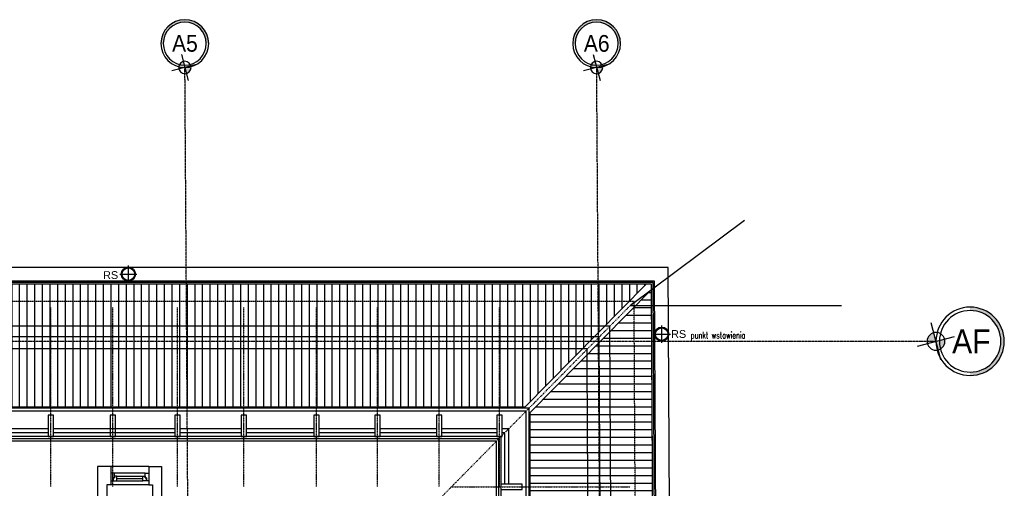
# Model space of a CAD drawing. Header units: inches. Extents: x -281236 to -70395, y 38777 to 102341.
# Tile 213 of 244: x -139553 to -138262, y 69958 to 70572. Entities that reach past the tile are written whole.
import ezdxf
from ezdxf.enums import TextEntityAlignment as Align

# ---------------------------------------------------------------- set-up
doc = ezdxf.new("R2010")
doc.units = ezdxf.units.IN
doc.header["$MEASUREMENT"] = 0
for name, pattern in [('CENTER', [2, 1.25, -0.25, 0.25, -0.25]), ('DASHDOT', [1, 0.5, -0.25, 0, -0.25]), ('DASHED', [0.75, 0.5, -0.25]), ('DASHED2', [0.375, 0.25, -0.125])]:
    doc.linetypes.add(name, pattern=pattern)
doc.layers.get('0').update_dxf_attribs({"color": 101})
doc.layers.add('0-pomoc', color=21, linetype='Continuous', plot=False)
for name, color, linetype in [('Ins-wod', 152, 'Continuous'), ('Ins-wod-opis', 155, 'Continuous'), ('Okn---okna', 5, 'Continuous'), ('Os-osie glowne', 8, 'CENTER'), ('Os-osie-opis', 8, 'Continuous'), ('Pos-drewno', 22, 'Continuous'), ('Sc-cegla pelna', 32, 'Continuous'), ('Sc-drewno', 22, 'Continuous'), ('Sc-gk', 120, 'Continuous'), ('Sc-gk-hatch', 8, 'Continuous'), ('Sc-izolacja term-obrys', 132, 'Continuous'), ('W-idok', 9, 'Continuous'), ('W-idok nad', 5, 'DASHED2')]:
    doc.layers.add(name, color=color, linetype=linetype)
doc.styles.add('dwg_opis duży', font='ARIAL.TTF', dxfattribs={"width": 0.9})
doc.styles.add('ROMANS', font='romans', dxfattribs={"width": 0.85})
doc.styles.add('TYTUL2', font='ARIAL.TTF')
doc.linetypes.add('BATTING', pattern='A,0.0001,-0.1,[134,ltypeshp.shx,S=0.1,R=0,X=-0.1,Y=0],-0.2,[134,ltypeshp.shx,S=0.1,R=180,X=0.1,Y=0],-0.1', length=0.4001)

# ---------------------------------------------------------------- blocks, each defined once
blk = doc.blocks.new('rura_spustowa')
at = {"layer": 'Ins-wod', "linetype": 'Continuous'}
for p, q in [((-11.2, 0), (11.2, 0)), ((0, -11.2), (0, 11.2))]:
    blk.add_line(p, q, dxfattribs=at)
at = {"layer": 'Ins-wod', "linetype": 'Continuous', "ltscale": 25}
for radius in [9.25, 8.25]:
    blk.add_circle((0, 0), radius, dxfattribs=at)
blk = doc.blocks.new('_opis_osi_liczbowy')
blk.add_hatch(color=256).paths.add_polyline_path([(32, 32), (32, 28.8, -1), (32, -28.8), (32, -32, 1)])
at = {"layer": 'Defpoints'}
h = blk.add_hatch(color=256, dxfattribs=at)
h.paths.add_polyline_path([(-2.2, -8, 0.414214), (8, -2.2), (0, 0)])
h.paths.add_polyline_path([(-8, 2.2), (0, 0), (2.2, 8, 0.414214)])
for radius in [32, 28.8]:
    blk.add_circle((32, 0), radius)
for p, q in [((4.6, 17.3), (-4.6, -17.3)), ((17.3, -4.6), (-17.3, 4.6))]:
    blk.add_line(p, q, dxfattribs=at)
blk.add_circle((0, 0), 8.32, dxfattribs=at)
at = {"style": 'dwg_opis duży', "width": 0.9}
blk.add_attdef('AXNAMEH', text='', height=22.4, rotation=90, dxfattribs=at).set_placement((32, 0), align=Align.MIDDLE_CENTER)
blk = doc.blocks.new('_opis_osi')
blk.add_hatch(color=256).paths.add_polyline_path([(32, -32), (28.8, -32, -1), (-28.8, -32), (-32, -32, 1)])
at = {"layer": 'Defpoints'}
h = blk.add_hatch(color=256, dxfattribs=at)
h.paths.add_polyline_path([(-2.15, -8.04, 0.414214), (8.04, -2.15), (0, 0)])
h.paths.add_polyline_path([(-8.04, 2.15), (0, 0), (2.15, 8.04, 0.414214)])
for radius in [32, 28.8]:
    blk.add_circle((0, -32), radius)
for p, q in [((4.64, 17.31), (-4.64, -17.31)), ((17.31, -4.64), (-17.31, 4.64))]:
    blk.add_line(p, q, dxfattribs=at)
blk.add_circle((0, 0), 8.32, dxfattribs=at)
at = {"style": 'dwg_opis duży', "width": 0.9}
blk.add_attdef('AXNAMEV', text='', height=22.4, rotation=90, dxfattribs=at).set_placement((0, -32), align=Align.MIDDLE_CENTER)

msp = doc.modelspace()

# ---------------------------------------------------------------- hatches: boundary and pattern name
at = {"layer": 'W-idok', "ltscale": 4}
h = msp.add_hatch(dxfattribs=at)
h.set_pattern_fill('LINE', color=256, scale=80, angle=90, style=0)
h.set_pattern_definition([(90, (5197.088, -3863.414), (-10, 6e-16), [])])
h.paths.add_polyline_path([(-138731.46, 70225.53), (-143165.62, 70225.53), (-143000.51, 70064.35), (-138890.44, 70064.35)])
h = msp.add_hatch(dxfattribs=at)
h.set_pattern_fill('LINE', color=256, scale=80, style=0)
h.set_pattern_definition([(0, (8294.63, 984.719), (0, 10), [])])
h.paths.add_polyline_path([(-138724.21, 70218.64), (-138883.34, 70057.31), (-138883.34, 66832.43), (-138704.54, 66653.63)])

# ---------------------------------------------------------------- linework, layer by layer
at = {"layer": '0-pomoc'}
for q in [(-138602.29, 70309.47), (-138602.29, 70309.47), (-138475.1, 70197.53), (-138475.1, 70197.53)]:
    msp.add_line((-138752.09, 70197.53), q, dxfattribs=at)
at = {"layer": 'Ins-wod', "linetype": 'Continuous'}
for p, q in [((-138710.91, 70148.69), (-138710.91, 70171.19)), ((-138721.9, 70159.94), (-138699.4, 70159.94))]:
    msp.add_line(p, q, dxfattribs=at)
at = {"layer": 'Ins-wod'}
msp.add_circle((-138710.91, 70159.94), 9.25, dxfattribs=at)
at = {"layer": 'Ins-wod', "linetype": 'Continuous', "ltscale": 25}
msp.add_circle((-138710.91, 70159.94), 8.25, dxfattribs=at)
at = {"layer": 'Okn---okna'}
for p, q in [((-139388.38, 69977.53), (-139428.38, 69977.53)), ((-139425.38, 69973.53), (-139391.39, 69973.53)), ((-139425.38, 69970.53), (-139391.39, 69970.53)), ((-139425.38, 69967.53), (-139391.39, 69967.53))]:
    msp.add_line(p, q, dxfattribs=at)
for points in [[(-139428.38, 69977.53), (-139433.38, 69977.53), (-139433.38, 69967.53), (-139430.38, 69967.53), (-139430.38, 69971.53), (-139428.38, 69971.53)], [(-139425.38, 69973.53), (-139428.38, 69973.53), (-139428.38, 69971.53), (-139430.38, 69971.53), (-139430.38, 69967.53), (-139428.38, 69967.53), (-139425.38, 69967.53)], [(-139391.38, 69973.53), (-139388.38, 69973.53), (-139388.38, 69971.53), (-139386.38, 69971.53), (-139386.38, 69967.53), (-139388.38, 69967.53), (-139391.38, 69967.53)], [(-139388.38, 69977.53), (-139383.38, 69977.53), (-139383.38, 69967.53), (-139386.38, 69967.53), (-139386.38, 69971.53), (-139388.38, 69971.53)]]:
    msp.add_lwpolyline(points, close=True, dxfattribs=at)
at = {"layer": 'Os-osie glowne'}
for p, q in [((-139308.98, 66437.11), (-139336.18, 70509.53)), ((-138768.97, 66437.11), (-138796.17, 70509.53))]:
    msp.add_line(p, q, dxfattribs=at)
msp.add_lwpolyline([(-143539.75, 70150.53), (-138351.24, 70150.53)], dxfattribs=at)
at = {"layer": 'Pos-drewno'}
for points in [[(-139508.31, 70025.66), (-139508.31, 70053.66), (-139515.31, 70053.66), (-139515.31, 70025.66)], [(-139427.32, 70025.66), (-139427.32, 70053.66), (-139434.32, 70053.66), (-139434.32, 70025.66)], [(-139342.31, 70025.66), (-139342.31, 70053.66), (-139349.31, 70053.66), (-139349.31, 70025.66)], [(-139255.31, 70025.66), (-139255.31, 70053.66), (-139262.31, 70053.66), (-139262.31, 70025.66)], [(-139160.31, 70025.66), (-139160.31, 70053.66), (-139167.31, 70053.66), (-139167.31, 70025.66)], [(-139080.31, 70025.66), (-139080.31, 70053.66), (-139087.31, 70053.66), (-139087.31, 70025.66)], [(-138999.31, 70025.66), (-138999.31, 70053.66), (-139006.31, 70053.66), (-139006.31, 70025.66)], [(-138920.31, 70025.66), (-138920.31, 70053.66), (-138927.31, 70053.66), (-138927.31, 70025.66)], [(-138922.04, 69956.03), (-138894.04, 69956.03), (-138894.04, 69963.03), (-138922.04, 69963.03)]]:
    msp.add_lwpolyline(points, close=True, dxfattribs=at)
at = {"layer": 'Sc-cegla pelna'}
for p, q in [((-139433.38, 69986.53), (-139433.38, 69962.53)), ((-139383.38, 69986.53), (-139383.38, 69962.53))]:
    msp.add_line(p, q, dxfattribs=at)
for points in [[(-139433.38, 69986.53), (-139450.77, 69986.53), (-139450.77, 69872.53), (-139522.77, 69872.53), (-139522.77, 69807.53)], [(-139383.38, 69986.53), (-139366.77, 69986.53), (-139366.77, 69809.53), (-139205.77, 69809.53), (-139205.77, 69635.53)], [(-139433.38, 69962.53), (-139438.77, 69962.53), (-139438.77, 69860.53)], [(-139383.38, 69962.53), (-139378.77, 69962.53), (-139378.77, 69797.53)]]:
    msp.add_lwpolyline(points, dxfattribs=at)
at = {"layer": 'Sc-drewno'}
for p, q in [((-138778.94, 70170.53), (-143117, 70170.53)), ((-138759.81, 66701.68), (-138778.94, 70170.53)), ((-138792.87, 70156.53), (-143102.91, 70156.53)), ((-138773.89, 66715.7), (-138792.87, 70156.53))]:
    msp.add_line(p, q, dxfattribs=at)
at = {"layer": 'Sc-gk'}
for p, q in [((-138925.04, 70022.66), (-142965.65, 70022.66)), ((-138925.04, 70022.66), (-138925.04, 66867.06)), ((-138928.04, 70019.66), (-142962.62, 70019.66)), ((-138928.04, 70019.66), (-138928.04, 66870.06))]:
    msp.add_line(p, q, dxfattribs=at)
at = {"layer": 'Sc-gk-hatch', "linetype": 'BATTING', "ltscale": 0.25}
for p, q in [((-139515.31, 70030.66), (-139591.31, 70030.66)), ((-139349.31, 70030.66), (-139508.31, 70030.66)), ((-139262.31, 70030.66), (-139342.31, 70030.66)), ((-139167.31, 70030.66), (-139255.31, 70030.66)), ((-139087.31, 70030.66), (-139160.31, 70030.66)), ((-139006.31, 70030.66), (-139080.31, 70030.66)), ((-138927.31, 70030.66), (-138999.31, 70030.66)), ((-138917.04, 70030.66), (-138920.31, 70030.66)), ((-138917.04, 70030.66), (-138917.04, 69963.03))]:
    msp.add_line(p, q, dxfattribs=at)
at = {"layer": 'Sc-izolacja term-obrys'}
for p, q in [((-139515.31, 70035.66), (-139591.31, 70035.66)), ((-139349.31, 70035.66), (-139508.31, 70035.66)), ((-139262.31, 70035.66), (-139342.31, 70035.66)), ((-139167.31, 70035.66), (-139255.31, 70035.66)), ((-139087.31, 70035.66), (-139160.31, 70035.66)), ((-139006.31, 70035.66), (-139080.31, 70035.66)), ((-138927.31, 70035.66), (-138999.31, 70035.66)), ((-138912.04, 70035.66), (-138920.31, 70035.66)), ((-138912.04, 70035.66), (-138912.04, 69963.03)), ((-138922.04, 70025.66), (-142968.68, 70025.66)), ((-138922.04, 70025.66), (-138922.04, 66864.06))]:
    msp.add_line(p, q, dxfattribs=at)
at = {"layer": 'W-idok'}
for p, q in [((-138731.46, 70225.53), (-138890.44, 70064.35)), ((-138724.21, 70218.64), (-138883.34, 70057.31)), ((-138724.21, 70218.64), (-138883.34, 70057.31)), ((-138884.84, 70062.85), (-143006.08, 70062.85)), ((-138890.44, 70064.35), (-143000.51, 70064.35)), ((-138884.84, 66826.86), (-138884.84, 70062.85)), ((-138888.84, 70058.85), (-143002.04, 70058.85)), ((-138888.84, 66830.86), (-138888.84, 70058.85)), ((-138883.34, 66832.43), (-138883.34, 70057.31)), ((-138883.34, 66832.43), (-138883.34, 70057.31))]:
    msp.add_line(p, q, dxfattribs=at)
at = {"layer": 'W-idok', "linetype": 'DASHDOT'}
for p, q in [((-139511.81, 69960.25), (-139511.81, 70194.84)), ((-139430.82, 69960.25), (-139430.82, 70194.84)), ((-139345.81, 69960.25), (-139345.81, 70194.84)), ((-139258.81, 69960.25), (-139258.81, 70194.84)), ((-139163.81, 69960.25), (-139163.81, 70194.84)), ((-139083.81, 69960.25), (-139083.81, 70194.84)), ((-139002.81, 69960.25), (-139002.81, 70194.84)), ((-138923.81, 69960.25), (-138923.81, 70194.84)), ((-138987.45, 69959.53), (-138752.86, 69959.53))]:
    msp.add_line(p, q, dxfattribs=at)
at = {"layer": 'W-idok', "linetype": 'DASHED'}
for p, q in [((-138808.78, 70140.53), (-143086.8, 70140.53)), ((-138789.98, 66731.71), (-138808.78, 70140.53))]:
    msp.add_line(p, q, dxfattribs=at)
at = {"layer": 'W-idok'}
for points in [[(-141885.04, 67299.93), (-141886.65, 68969.03), (-139962.64, 68970.89), (-139965.1, 66625.95), (-138682.38, 66624.6), (-138702.37, 70247.53), (-143194.52, 70247.53), (-143170.34, 66627.79), (-141884.39, 66629.02), (-141884.99, 67246.63)], [(-141903.04, 67299.91), (-141904.67, 68987.01), (-139944.62, 68988.91), (-139947.08, 66643.93), (-138700.48, 66642.62), (-138720.27, 70229.53), (-143176.4, 70229.53), (-143152.46, 66645.8), (-141902.4, 66647.01), (-141902.99, 67246.61)], [(-141905.04, 67299.91), (-141906.67, 68989.01), (-139942.62, 68990.91), (-139945.08, 66645.93), (-138702.49, 66644.62), (-138722.26, 70227.53), (-143174.39, 70227.53), (-143150.47, 66647.81), (-141904.41, 66649.01), (-141904.99, 67246.61)], [(-141907.04, 67299.9), (-141908.68, 68991), (-139940.61, 68992.91), (-139943.08, 66647.93), (-138704.5, 66646.62), (-138724.25, 70225.53), (-143172.37, 70225.53), (-143148.48, 66649.81), (-141906.41, 66651), (-141906.99, 67246.61)], [(-138704.54, 66653.63), (-138724.21, 70218.64)], [(-139383.38, 69986.53), (-139433.38, 69986.53)], [(-139383.38, 69962.53), (-139433.38, 69962.53)]]:
    msp.add_lwpolyline(points, dxfattribs=at)
at = {"layer": 'W-idok', "linetype": 'DASHED2'}
msp.add_lwpolyline([(-141930.04, 67299.88), (-141931.7, 69013.98), (-139917.59, 69015.93), (-139920.06, 66670.91), (-138727.63, 66669.65), (-138747.12, 70202.53), (-143149.22, 70202.53), (-143125.64, 66672.83), (-141929.43, 66673.98), (-141929.99, 67246.59)], dxfattribs=at)
at = {"layer": 'W-idok nad', "color": 7, "linetype": 'DASHDOT', "ltscale": 2}
msp.add_line((-138747.12, 70202.53), (-139917.59, 69015.93), dxfattribs=at)

# ---------------------------------------------------------------- block references
at = {"layer": 'Ins-wod'}
msp.add_blockref('rura_spustowa', (-139410.32, 70238.59), dxfattribs=at)
at = {"layer": 'Os-osie-opis'}
ref = msp.add_blockref('_opis_osi_liczbowy', (-139336.32, 70509.53), dxfattribs=dict(at, xscale=-0.9799999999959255, yscale=0.9799999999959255, zscale=0.9799999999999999, rotation=270))
ref.add_attrib('AXNAMEH', 'A5', dxfattribs={"layer": '0', "height": 21.952, "style": 'dwg_opis duży', "width": 0.9}).set_placement((-139336.17, 70541.25), align=Align.MIDDLE_CENTER)
ref = msp.add_blockref('_opis_osi_liczbowy', (-138796.31, 70509.53), dxfattribs=dict(at, xscale=-0.9799999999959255, yscale=0.9799999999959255, zscale=0.9799999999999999, rotation=270))
ref.add_attrib('AXNAMEH', 'A6', dxfattribs={"layer": '0', "height": 21.952, "style": 'dwg_opis duży', "width": 0.9}).set_placement((-138796.16, 70541.16), align=Align.MIDDLE_CENTER)
ref = msp.add_blockref('_opis_osi', (-138351.24, 70150.53), dxfattribs=dict(at, xscale=-1.399999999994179, yscale=1.399999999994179, zscale=1.4, rotation=90))
ref.add_attrib('AXNAMEV', 'AF', dxfattribs={"layer": '0', "height": 31.36, "style": 'dwg_opis duży', "width": 0.9}).set_placement((-138304.86, 70150.53), align=Align.MIDDLE_CENTER)

# ---------------------------------------------------------------- texts
at = {"layer": '0-pomoc', "style": 'ROMANS', "width": 0.7}
msp.add_text('punkt wstawienia', height=9, dxfattribs=at).set_placement((-138672.9, 70154.04))
at = {"layer": 'Ins-wod-opis', "style": 'TYTUL2'}
for p in [(-139433.64, 70237.37), (-138688.72, 70160.14)]:
    msp.add_text('RS', height=10.212, dxfattribs=at).set_placement(p, align=Align.MIDDLE)

doc.saveas('drawing.dxf')
